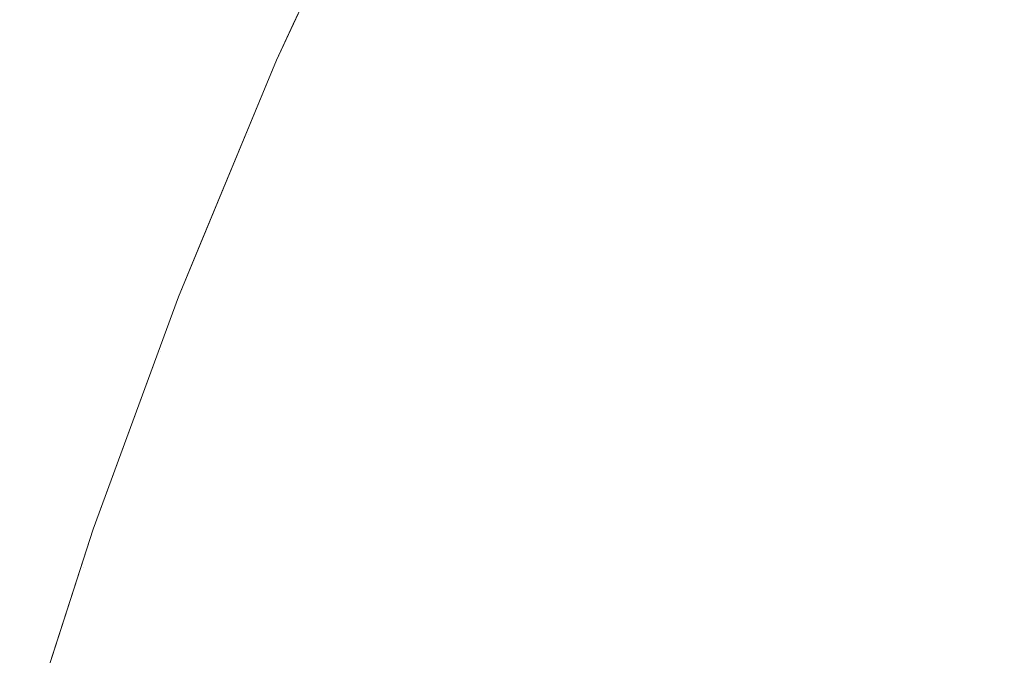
# Model space of a CAD drawing. Header units: centimetres. Extents: x -62 to 63, y 4 to 6.
# Tile 79 of 256: x -62.08467 to -62.07655, y 5.91364 to 5.91888. Entities that reach past the tile are written whole.
import ezdxf

# ---------------------------------------------------------------- set-up
doc = ezdxf.new("R2010")
doc.units = ezdxf.units.CM
doc.header["$LTSCALE"] = 2.54
doc.layers.add('Lucido design-1', color=7, linetype='Continuous')

# ---------------------------------------------------------------- blocks, each defined once
blk = doc.blocks.new('Gruppo-4-1')
at = {"color": 7, "linetype": 'Continuous', "lineweight": 9}
for points, invisible_edges in [([(-62.0819721, 5.9197616, -2276.9237324), (-62.0823897, 5.9188484, -2276.9237324), (-62.0825503, 5.9185512, -2276.92217), (-62.0819904, 5.9197594, -2276.92217)], 11), ([(-62.0824127, 5.9188483, -2276.32217), (-62.0819904, 5.9197594, -2276.32217), (-62.0819904, 5.9197594, -2276.92217), (-62.0825503, 5.9185512, -2276.92217)], 10), ([(-62.0819904, 5.9197594, -2276.32217), (-62.0824127, 5.9188483, -2276.32217), (-62.0823897, 5.9188484, -2276.3206076), (-62.0819721, 5.9197616, -2276.3206076)], 14), ([(-62.0819721, 5.9197616, -2276.3206076), (-62.0823897, 5.9188484, -2276.3206076), (-62.0823051, 5.9188416, -2276.3190457), (-62.0818877, 5.9197544, -2276.3190457)], 15), ([(-62.0818877, 5.9197544, -2276.9252942), (-62.0823051, 5.9188416, -2276.9252942), (-62.0823897, 5.9188484, -2276.9237324), (-62.0819721, 5.9197616, -2276.9237324)], 15), ([(-62.0818877, 5.9197544, -2276.3190457), (-62.0823051, 5.9188416, -2276.3190457), (-62.0821643, 5.9188302, -2276.317485), (-62.0817471, 5.9197425, -2276.317485)], 15), ([(-62.0817471, 5.9197425, -2276.9268549), (-62.0821643, 5.9188302, -2276.9268549), (-62.0823051, 5.9188416, -2276.9252942), (-62.0818877, 5.9197544, -2276.9252942)], 15), ([(-62.0817471, 5.9197425, -2276.317485), (-62.0821643, 5.9188302, -2276.317485), (-62.0819672, 5.9188143, -2276.3159261), (-62.0815504, 5.9197258, -2276.3159261)], 15), ([(-62.0815504, 5.9197258, -2276.9284139), (-62.0819672, 5.9188143, -2276.9284139), (-62.0821643, 5.9188302, -2276.9268549), (-62.0817471, 5.9197425, -2276.9268549)], 15), ([(-62.0815504, 5.9197258, -2276.3159261), (-62.0819672, 5.9188143, -2276.3159261), (-62.0817141, 5.9187939, -2276.3143694), (-62.0812977, 5.9197044, -2276.3143694)], 15), ([(-62.0812977, 5.9197044, -2276.9299706), (-62.0817141, 5.9187939, -2276.9299706), (-62.0819672, 5.9188143, -2276.9284139), (-62.0815504, 5.9197258, -2276.9284139)], 15), ([(-62.0812977, 5.9197044, -2276.3143694), (-62.0817141, 5.9187939, -2276.3143694), (-62.0814051, 5.9187689, -2276.3128155), (-62.0809893, 5.9196782, -2276.3128155)], 15), ([(-62.0809893, 5.9196782, -2276.9315244), (-62.0814051, 5.9187689, -2276.9315244), (-62.0817141, 5.9187939, -2276.9299706), (-62.0812977, 5.9197044, -2276.9299706)], 15), ([(-62.0809893, 5.9196782, -2276.3128155), (-62.0814051, 5.9187689, -2276.3128155), (-62.0810405, 5.9187395, -2276.3112651), (-62.0806253, 5.9196474, -2276.3112651)], 15), ([(-62.0806253, 5.9196474, -2276.9330749), (-62.0810405, 5.9187395, -2276.9330749), (-62.0814051, 5.9187689, -2276.9315244), (-62.0809893, 5.9196782, -2276.9315244)], 15), ([(-62.0806253, 5.9196474, -2276.3112651), (-62.0810405, 5.9187395, -2276.3112651), (-62.0806205, 5.9187056, -2276.3097186), (-62.0802061, 5.9196118, -2276.3097186)], 15), ([(-62.0802061, 5.9196118, -2276.9346213), (-62.0806205, 5.9187056, -2276.9346213), (-62.0810405, 5.9187395, -2276.9330749), (-62.0806253, 5.9196474, -2276.9330749)], 15), ([(-62.0802061, 5.9196118, -2276.3097186), (-62.0806205, 5.9187056, -2276.3097186), (-62.0801454, 5.9186673, -2276.3081767), (-62.0797318, 5.9195716, -2276.3081767)], 15), ([(-62.0797318, 5.9195716, -2276.9361633), (-62.0801454, 5.9186673, -2276.9361633), (-62.0806205, 5.9187056, -2276.9346213), (-62.0802061, 5.9196118, -2276.9346213)], 15), ([(-62.0797318, 5.9195716, -2276.3081767), (-62.0801454, 5.9186673, -2276.3081767), (-62.0796156, 5.9186245, -2276.3066398), (-62.079203, 5.9195268, -2276.3066398)], 15), ([(-62.079203, 5.9195268, -2276.9377002), (-62.0796156, 5.9186245, -2276.9377002), (-62.0801454, 5.9186673, -2276.9361633), (-62.0797318, 5.9195716, -2276.9361633)], 15), ([(-62.079203, 5.9195268, -2276.3066398), (-62.0796156, 5.9186245, -2276.3066398), (-62.0790314, 5.9185774, -2276.3051085), (-62.0786199, 5.9194773, -2276.3051085)], 15), ([(-62.0786199, 5.9194773, -2276.9392315), (-62.0790314, 5.9185774, -2276.9392315), (-62.0796156, 5.9186245, -2276.9377002), (-62.079203, 5.9195268, -2276.9377002)], 15), ([(-62.0786199, 5.9194773, -2276.3051085), (-62.0790314, 5.9185774, -2276.3051085), (-62.0783933, 5.9185259, -2276.3035833), (-62.0779829, 5.9194233, -2276.3035833)], 15), ([(-62.0779829, 5.9194233, -2276.9407566), (-62.0783933, 5.9185259, -2276.9407566), (-62.0790314, 5.9185774, -2276.9392315), (-62.0786199, 5.9194773, -2276.9392315)], 15), ([(-62.0779829, 5.9194233, -2276.3035833), (-62.0783933, 5.9185259, -2276.3035833), (-62.0777017, 5.9184701, -2276.3020649), (-62.0772926, 5.9193647, -2276.3020649)], 15), ([(-62.0772926, 5.9193647, -2276.9422751), (-62.0777017, 5.9184701, -2276.9422751), (-62.0783933, 5.9185259, -2276.9407566), (-62.0779829, 5.9194233, -2276.9407566)], 15), ([(-62.0772926, 5.9193647, -2276.3020649), (-62.0777017, 5.9184701, -2276.3020649), (-62.0769572, 5.91841, -2276.3005536), (-62.0765494, 5.9193017, -2276.3005536)], 15), ([(-62.0765494, 5.9193017, -2276.9437864), (-62.0769572, 5.91841, -2276.9437864), (-62.0777017, 5.9184701, -2276.9422751), (-62.0772926, 5.9193647, -2276.9422751)], 15), ([(-62.0765494, 5.9193017, -2276.3005536), (-62.0769572, 5.91841, -2276.3005536), (-62.0761602, 5.9183457, -2276.29905), (-62.0757538, 5.9192342, -2276.29905)], 15), ([(-62.0757538, 5.9192342, -2276.94529), (-62.0761602, 5.9183457, -2276.94529), (-62.0769572, 5.91841, -2276.9437864), (-62.0765494, 5.9193017, -2276.9437864)], 15), ([(-62.0826997, 5.9179341, -2276.3190457), (-62.0823051, 5.9188416, -2276.3190457), (-62.0823897, 5.9188484, -2276.3206076), (-62.0827844, 5.9179406, -2276.3206076)], 15), ([(-62.0827844, 5.9179406, -2276.3206076), (-62.0823897, 5.9188484, -2276.3206076), (-62.0824127, 5.9188483, -2276.32217), (-62.0825503, 5.9185512, -2276.32217)], 11), ([(-62.0825503, 5.9185512, -2276.92217), (-62.0823897, 5.9188484, -2276.9237324), (-62.0827844, 5.9179406, -2276.9237324)], 11), ([(-62.0827844, 5.9179406, -2276.9237324), (-62.0823897, 5.9188484, -2276.9237324), (-62.0823051, 5.9188416, -2276.9252942), (-62.0826997, 5.9179341, -2276.9252942)], 15), ([(-62.0825586, 5.9179233, -2276.317485), (-62.0821643, 5.9188302, -2276.317485), (-62.0823051, 5.9188416, -2276.3190457), (-62.0826997, 5.9179341, -2276.3190457)], 15), ([(-62.0826997, 5.9179341, -2276.9252942), (-62.0823051, 5.9188416, -2276.9252942), (-62.0821643, 5.9188302, -2276.9268549), (-62.0825586, 5.9179233, -2276.9268549)], 15), ([(-62.0823612, 5.9179082, -2276.3159261), (-62.0819672, 5.9188143, -2276.3159261), (-62.0821643, 5.9188302, -2276.317485), (-62.0825586, 5.9179233, -2276.317485)], 15), ([(-62.0825586, 5.9179233, -2276.9268549), (-62.0821643, 5.9188302, -2276.9268549), (-62.0819672, 5.9188143, -2276.9284139), (-62.0823612, 5.9179082, -2276.9284139)], 15), ([(-62.0825503, 5.9185512, -2276.92217), (-62.0825503, 5.9185512, -2276.32217), (-62.0824127, 5.9188483, -2276.32217)], 9), ([(-62.0821076, 5.9178887, -2276.3143694), (-62.0817141, 5.9187939, -2276.3143694), (-62.0819672, 5.9188143, -2276.3159261), (-62.0823612, 5.9179082, -2276.3159261)], 15), ([(-62.0823612, 5.9179082, -2276.9284139), (-62.0819672, 5.9188143, -2276.9284139), (-62.0817141, 5.9187939, -2276.9299706), (-62.0821076, 5.9178887, -2276.9299706)], 15), ([(-62.0817981, 5.917865, -2276.3128155), (-62.0814051, 5.9187689, -2276.3128155), (-62.0817141, 5.9187939, -2276.3143694), (-62.0821076, 5.9178887, -2276.3143694)], 15), ([(-62.0821076, 5.9178887, -2276.9299706), (-62.0817141, 5.9187939, -2276.9299706), (-62.0814051, 5.9187689, -2276.9315244), (-62.0817981, 5.917865, -2276.9315244)], 15), ([(-62.0814329, 5.917837, -2276.3112651), (-62.0810405, 5.9187395, -2276.3112651), (-62.0814051, 5.9187689, -2276.3128155), (-62.0817981, 5.917865, -2276.3128155)], 15), ([(-62.0817981, 5.917865, -2276.9315244), (-62.0814051, 5.9187689, -2276.9315244), (-62.0810405, 5.9187395, -2276.9330749), (-62.0814329, 5.917837, -2276.9330749)], 15), ([(-62.0810121, 5.9178048, -2276.3097186), (-62.0806205, 5.9187056, -2276.3097186), (-62.0810405, 5.9187395, -2276.3112651), (-62.0814329, 5.917837, -2276.3112651)], 15), ([(-62.0814329, 5.917837, -2276.9330749), (-62.0810405, 5.9187395, -2276.9330749), (-62.0806205, 5.9187056, -2276.9346213), (-62.0810121, 5.9178048, -2276.9346213)], 15), ([(-62.0805362, 5.9177683, -2276.3081767), (-62.0801454, 5.9186673, -2276.3081767), (-62.0806205, 5.9187056, -2276.3097186), (-62.0810121, 5.9178048, -2276.3097186)], 15), ([(-62.0810121, 5.9178048, -2276.9346213), (-62.0806205, 5.9187056, -2276.9346213), (-62.0801454, 5.9186673, -2276.9361633), (-62.0805362, 5.9177683, -2276.9361633)], 15), ([(-62.0800055, 5.9177276, -2276.3066398), (-62.0796156, 5.9186245, -2276.3066398), (-62.0801454, 5.9186673, -2276.3081767), (-62.0805362, 5.9177683, -2276.3081767)], 15), ([(-62.0805362, 5.9177683, -2276.9361633), (-62.0801454, 5.9186673, -2276.9361633), (-62.0796156, 5.9186245, -2276.9377002), (-62.0800055, 5.9177276, -2276.9377002)], 15), ([(-62.0825503, 5.9185512, -2276.92217), (-62.0833609, 5.9165954, -2276.92217), (-62.0833609, 5.9165954, -2276.32217), (-62.0831777, 5.9170374, -2276.32217)], 10), ([(-62.0827844, 5.9179406, -2276.9237324), (-62.0831565, 5.9170382, -2276.9237324), (-62.0833609, 5.9165954, -2276.92217), (-62.0825503, 5.9185512, -2276.92217)], 11), ([(-62.0825503, 5.9185512, -2276.32217), (-62.0831777, 5.9170374, -2276.32217), (-62.0831565, 5.9170382, -2276.3206076), (-62.0827844, 5.9179406, -2276.3206076)], 14), ([(-62.0831777, 5.9170374, -2276.32217), (-62.0825503, 5.9185512, -2276.32217), (-62.0825503, 5.9185512, -2276.92217)], 10), ([(-62.0794203, 5.9176828, -2276.3051085), (-62.0790314, 5.9185774, -2276.3051085), (-62.0796156, 5.9186245, -2276.3066398), (-62.0800055, 5.9177276, -2276.3066398)], 15), ([(-62.0800055, 5.9177276, -2276.9377002), (-62.0796156, 5.9186245, -2276.9377002), (-62.0790314, 5.9185774, -2276.9392315), (-62.0794203, 5.9176828, -2276.9392315)], 15), ([(-62.0787812, 5.9176338, -2276.3035833), (-62.0783933, 5.9185259, -2276.3035833), (-62.0790314, 5.9185774, -2276.3051085), (-62.0794203, 5.9176828, -2276.3051085)], 15), ([(-62.0794203, 5.9176828, -2276.9392315), (-62.0790314, 5.9185774, -2276.9392315), (-62.0783933, 5.9185259, -2276.9407566), (-62.0787812, 5.9176338, -2276.9407566)], 15), ([(-62.0780884, 5.9175807, -2276.3020649), (-62.0777017, 5.9184701, -2276.3020649), (-62.0783933, 5.9185259, -2276.3035833), (-62.0787812, 5.9176338, -2276.3035833)], 15), ([(-62.0787812, 5.9176338, -2276.9407566), (-62.0783933, 5.9185259, -2276.9407566), (-62.0777017, 5.9184701, -2276.9422751), (-62.0780884, 5.9175807, -2276.9422751)], 15), ([(-62.0773426, 5.9175235, -2276.3005536), (-62.0769572, 5.91841, -2276.3005536), (-62.0777017, 5.9184701, -2276.3020649), (-62.0780884, 5.9175807, -2276.3020649)], 15), ([(-62.0780884, 5.9175807, -2276.9422751), (-62.0777017, 5.9184701, -2276.9422751), (-62.0769572, 5.91841, -2276.9437864), (-62.0773426, 5.9175235, -2276.9437864)], 15), ([(-62.0765442, 5.9174624, -2276.29905), (-62.0761602, 5.9183457, -2276.29905), (-62.0769572, 5.91841, -2276.3005536), (-62.0773426, 5.9175235, -2276.3005536)], 15), ([(-62.0773426, 5.9175235, -2276.9437864), (-62.0769572, 5.91841, -2276.9437864), (-62.0761602, 5.9183457, -2276.94529), (-62.0765442, 5.9174624, -2276.94529)], 15), ([(-62.0827844, 5.9179406, -2276.3206076), (-62.0831565, 5.9170382, -2276.3206076), (-62.0830717, 5.9170321, -2276.3190457), (-62.0826997, 5.9179341, -2276.3190457)], 15), ([(-62.0826997, 5.9179341, -2276.9252942), (-62.0830717, 5.9170321, -2276.9252942), (-62.0831565, 5.9170382, -2276.9237324), (-62.0827844, 5.9179406, -2276.9237324)], 15), ([(-62.0826997, 5.9179341, -2276.3190457), (-62.0830717, 5.9170321, -2276.3190457), (-62.0829303, 5.9170218, -2276.317485), (-62.0825586, 5.9179233, -2276.317485)], 15), ([(-62.0825586, 5.9179233, -2276.9268549), (-62.0829303, 5.9170218, -2276.9268549), (-62.0830717, 5.9170321, -2276.9252942), (-62.0826997, 5.9179341, -2276.9252942)], 15), ([(-62.0825586, 5.9179233, -2276.317485), (-62.0829303, 5.9170218, -2276.317485), (-62.0827326, 5.9170075, -2276.3159261), (-62.0823612, 5.9179082, -2276.3159261)], 15), ([(-62.0823612, 5.9179082, -2276.9284139), (-62.0827326, 5.9170075, -2276.9284139), (-62.0829303, 5.9170218, -2276.9268549), (-62.0825586, 5.9179233, -2276.9268549)], 15), ([(-62.0823612, 5.9179082, -2276.3159261), (-62.0827326, 5.9170075, -2276.3159261), (-62.0824787, 5.916989, -2276.3143694), (-62.0821076, 5.9178887, -2276.3143694)], 15), ([(-62.0821076, 5.9178887, -2276.9299706), (-62.0824787, 5.916989, -2276.9299706), (-62.0827326, 5.9170075, -2276.9284139), (-62.0823612, 5.9179082, -2276.9284139)], 15), ([(-62.0821076, 5.9178887, -2276.3143694), (-62.0824787, 5.916989, -2276.3143694), (-62.0821687, 5.9169665, -2276.3128155), (-62.0817981, 5.917865, -2276.3128155)], 15), ([(-62.0817981, 5.917865, -2276.9315244), (-62.0821687, 5.9169665, -2276.9315244), (-62.0824787, 5.916989, -2276.9299706), (-62.0821076, 5.9178887, -2276.9299706)], 15), ([(-62.0817981, 5.917865, -2276.3128155), (-62.0821687, 5.9169665, -2276.3128155), (-62.0818028, 5.9169399, -2276.3112651), (-62.0814329, 5.917837, -2276.3112651)], 15), ([(-62.0814329, 5.917837, -2276.9330749), (-62.0818028, 5.9169399, -2276.9330749), (-62.0821687, 5.9169665, -2276.9315244), (-62.0817981, 5.917865, -2276.9315244)], 15), ([(-62.0814329, 5.917837, -2276.3112651), (-62.0818028, 5.9169399, -2276.3112651), (-62.0813814, 5.9169093, -2276.3097186), (-62.0810121, 5.9178048, -2276.3097186)], 15), ([(-62.0810121, 5.9178048, -2276.9346213), (-62.0813814, 5.9169093, -2276.9346213), (-62.0818028, 5.9169399, -2276.9330749), (-62.0814329, 5.917837, -2276.9330749)], 15), ([(-62.0810121, 5.9178048, -2276.3097186), (-62.0813814, 5.9169093, -2276.3097186), (-62.0809048, 5.9168747, -2276.3081767), (-62.0805362, 5.9177683, -2276.3081767)], 15), ([(-62.0805362, 5.9177683, -2276.9361633), (-62.0809048, 5.9168747, -2276.9361633), (-62.0813814, 5.9169093, -2276.9346213), (-62.0810121, 5.9178048, -2276.9346213)], 15), ([(-62.0805362, 5.9177683, -2276.3081767), (-62.0809048, 5.9168747, -2276.3081767), (-62.0803732, 5.9168361, -2276.3066398), (-62.0800055, 5.9177276, -2276.3066398)], 15), ([(-62.0800055, 5.9177276, -2276.9377002), (-62.0803732, 5.9168361, -2276.9377002), (-62.0809048, 5.9168747, -2276.9361633), (-62.0805362, 5.9177683, -2276.9361633)], 15), ([(-62.0800055, 5.9177276, -2276.3066398), (-62.0803732, 5.9168361, -2276.3066398), (-62.0797871, 5.9167936, -2276.3051085), (-62.0794203, 5.9176828, -2276.3051085)], 15), ([(-62.0794203, 5.9176828, -2276.9392315), (-62.0797871, 5.9167936, -2276.9392315), (-62.0803732, 5.9168361, -2276.9377002), (-62.0800055, 5.9177276, -2276.9377002)], 15), ([(-62.0794203, 5.9176828, -2276.3051085), (-62.0797871, 5.9167936, -2276.3051085), (-62.0791469, 5.9167471, -2276.3035833), (-62.0787812, 5.9176338, -2276.3035833)], 15), ([(-62.0787812, 5.9176338, -2276.9407566), (-62.0791469, 5.9167471, -2276.9407566), (-62.0797871, 5.9167936, -2276.9392315), (-62.0794203, 5.9176828, -2276.9392315)], 15), ([(-62.0787812, 5.9176338, -2276.3035833), (-62.0791469, 5.9167471, -2276.3035833), (-62.078453, 5.9166967, -2276.3020649), (-62.0780884, 5.9175807, -2276.3020649)], 15), ([(-62.0780884, 5.9175807, -2276.9422751), (-62.078453, 5.9166967, -2276.9422751), (-62.0791469, 5.9167471, -2276.9407566), (-62.0787812, 5.9176338, -2276.9407566)], 15), ([(-62.0780884, 5.9175807, -2276.3020649), (-62.078453, 5.9166967, -2276.3020649), (-62.077706, 5.9166424, -2276.3005536), (-62.0773426, 5.9175235, -2276.3005536)], 15), ([(-62.0773426, 5.9175235, -2276.9437864), (-62.077706, 5.9166424, -2276.9437864), (-62.078453, 5.9166967, -2276.9422751), (-62.0780884, 5.9175807, -2276.9422751)], 15), ([(-62.0773426, 5.9175235, -2276.3005536), (-62.077706, 5.9166424, -2276.3005536), (-62.0769063, 5.9165844, -2276.29905), (-62.0765442, 5.9174624, -2276.29905)], 15), ([(-62.0765442, 5.9174624, -2276.94529), (-62.0769063, 5.9165844, -2276.94529), (-62.077706, 5.9166424, -2276.9437864), (-62.0773426, 5.9175235, -2276.9437864)], 15), ([(-62.0765442, 5.9174624, -2276.29905), (-62.0769063, 5.9165844, -2276.29905), (-62.0760546, 5.9165225, -2276.2975546), (-62.0756938, 5.9173972, -2276.2975546)], 15), ([(-62.0756938, 5.9173972, -2276.9467854), (-62.0760546, 5.9165225, -2276.9467854), (-62.0769063, 5.9165844, -2276.94529), (-62.0765442, 5.9174624, -2276.94529)], 15), ([(-62.0834216, 5.9161356, -2276.3190457), (-62.0830717, 5.9170321, -2276.3190457), (-62.0831565, 5.9170382, -2276.3206076), (-62.0835066, 5.9161414, -2276.3206076)], 15), ([(-62.0835066, 5.9161414, -2276.3206076), (-62.0831565, 5.9170382, -2276.3206076), (-62.0831777, 5.9170374, -2276.32217), (-62.0833609, 5.9165954, -2276.32217)], 11), ([(-62.0833609, 5.9165954, -2276.92217), (-62.0831565, 5.9170382, -2276.9237324), (-62.0835066, 5.9161414, -2276.9237324)], 11), ([(-62.0835066, 5.9161414, -2276.9237324), (-62.0831565, 5.9170382, -2276.9237324), (-62.0830717, 5.9170321, -2276.9252942), (-62.0834216, 5.9161356, -2276.9252942)], 15), ([(-62.0832801, 5.9161259, -2276.317485), (-62.0829303, 5.9170218, -2276.317485), (-62.0830717, 5.9170321, -2276.3190457), (-62.0834216, 5.9161356, -2276.3190457)], 15), ([(-62.0834216, 5.9161356, -2276.9252942), (-62.0830717, 5.9170321, -2276.9252942), (-62.0829303, 5.9170218, -2276.9268549), (-62.0832801, 5.9161259, -2276.9268549)], 15), ([(-62.0830821, 5.9161123, -2276.3159261), (-62.0827326, 5.9170075, -2276.3159261), (-62.0829303, 5.9170218, -2276.317485), (-62.0832801, 5.9161259, -2276.317485)], 15), ([(-62.0832801, 5.9161259, -2276.9268549), (-62.0829303, 5.9170218, -2276.9268549), (-62.0827326, 5.9170075, -2276.9284139), (-62.0830821, 5.9161123, -2276.9284139)], 15), ([(-62.0828277, 5.9160948, -2276.3143694), (-62.0824787, 5.916989, -2276.3143694), (-62.0827326, 5.9170075, -2276.3159261), (-62.0830821, 5.9161123, -2276.3159261)], 15), ([(-62.0830821, 5.9161123, -2276.9284139), (-62.0827326, 5.9170075, -2276.9284139), (-62.0824787, 5.916989, -2276.9299706), (-62.0828277, 5.9160948, -2276.9299706)], 15), ([(-62.0825172, 5.9160735, -2276.3128155), (-62.0821687, 5.9169665, -2276.3128155), (-62.0824787, 5.916989, -2276.3143694), (-62.0828277, 5.9160948, -2276.3143694)], 15), ([(-62.0828277, 5.9160948, -2276.9299706), (-62.0824787, 5.916989, -2276.9299706), (-62.0821687, 5.9169665, -2276.9315244), (-62.0825172, 5.9160735, -2276.9315244)], 15), ([(-62.0821508, 5.9160484, -2276.3112651), (-62.0818028, 5.9169399, -2276.3112651), (-62.0821687, 5.9169665, -2276.3128155), (-62.0825172, 5.9160735, -2276.3128155)], 15), ([(-62.0825172, 5.9160735, -2276.9315244), (-62.0821687, 5.9169665, -2276.9315244), (-62.0818028, 5.9169399, -2276.9330749), (-62.0821508, 5.9160484, -2276.9330749)], 15), ([(-62.0817288, 5.9160194, -2276.3097186), (-62.0813814, 5.9169093, -2276.3097186), (-62.0818028, 5.9169399, -2276.3112651), (-62.0821508, 5.9160484, -2276.3112651)], 15), ([(-62.0821508, 5.9160484, -2276.9330749), (-62.0818028, 5.9169399, -2276.9330749), (-62.0813814, 5.9169093, -2276.9346213), (-62.0817288, 5.9160194, -2276.9346213)], 15), ([(-62.0812514, 5.9159866, -2276.3081767), (-62.0809048, 5.9168747, -2276.3081767), (-62.0813814, 5.9169093, -2276.3097186), (-62.0817288, 5.9160194, -2276.3097186)], 15), ([(-62.0817288, 5.9160194, -2276.9346213), (-62.0813814, 5.9169093, -2276.9346213), (-62.0809048, 5.9168747, -2276.9361633), (-62.0812514, 5.9159866, -2276.9361633)], 15), ([(-62.0807191, 5.9159501, -2276.3066398), (-62.0803732, 5.9168361, -2276.3066398), (-62.0809048, 5.9168747, -2276.3081767), (-62.0812514, 5.9159866, -2276.3081767)], 15), ([(-62.0812514, 5.9159866, -2276.9361633), (-62.0809048, 5.9168747, -2276.9361633), (-62.0803732, 5.9168361, -2276.9377002), (-62.0807191, 5.9159501, -2276.9377002)], 15), ([(-62.0801321, 5.9159098, -2276.3051085), (-62.0797871, 5.9167936, -2276.3051085), (-62.0803732, 5.9168361, -2276.3066398), (-62.0807191, 5.9159501, -2276.3066398)], 15), ([(-62.0807191, 5.9159501, -2276.9377002), (-62.0803732, 5.9168361, -2276.9377002), (-62.0797871, 5.9167936, -2276.9392315), (-62.0801321, 5.9159098, -2276.9392315)], 15), ([(-62.0794909, 5.9158658, -2276.3035833), (-62.0791469, 5.9167471, -2276.3035833), (-62.0797871, 5.9167936, -2276.3051085), (-62.0801321, 5.9159098, -2276.3051085)], 15), ([(-62.0801321, 5.9159098, -2276.9392315), (-62.0797871, 5.9167936, -2276.9392315), (-62.0791469, 5.9167471, -2276.9407566), (-62.0794909, 5.9158658, -2276.9407566)], 15), ([(-62.078796, 5.9158181, -2276.3020649), (-62.078453, 5.9166967, -2276.3020649), (-62.0791469, 5.9167471, -2276.3035833), (-62.0794909, 5.9158658, -2276.3035833)], 15), ([(-62.0794909, 5.9158658, -2276.9407566), (-62.0791469, 5.9167471, -2276.9407566), (-62.078453, 5.9166967, -2276.9422751), (-62.078796, 5.9158181, -2276.9422751)], 15), ([(-62.0780478, 5.9157667, -2276.3005536), (-62.077706, 5.9166424, -2276.3005536), (-62.078453, 5.9166967, -2276.3020649), (-62.078796, 5.9158181, -2276.3020649)], 15), ([(-62.078796, 5.9158181, -2276.9422751), (-62.078453, 5.9166967, -2276.9422751), (-62.077706, 5.9166424, -2276.9437864), (-62.0780478, 5.9157667, -2276.9437864)], 15), ([(-62.0772469, 5.9157117, -2276.29905), (-62.0769063, 5.9165844, -2276.29905), (-62.077706, 5.9166424, -2276.3005536), (-62.0780478, 5.9157667, -2276.3005536)], 15), ([(-62.0780478, 5.9157667, -2276.9437864), (-62.077706, 5.9166424, -2276.9437864), (-62.0769063, 5.9165844, -2276.94529), (-62.0772469, 5.9157117, -2276.94529)], 15), ([(-62.0838551, 5.915249, -2276.32217), (-62.0833609, 5.9165954, -2276.32217), (-62.0833609, 5.9165954, -2276.92217), (-62.0840649, 5.9146774, -2276.92217)], 10), ([(-62.0835066, 5.9161414, -2276.9237324), (-62.083835, 5.9152502, -2276.9237324), (-62.0840649, 5.9146774, -2276.92217), (-62.0833609, 5.9165954, -2276.92217)], 11), ([(-62.0833609, 5.9165954, -2276.32217), (-62.0838551, 5.915249, -2276.32217), (-62.083835, 5.9152502, -2276.3206076), (-62.0835066, 5.9161414, -2276.3206076)], 14), ([(-62.0763939, 5.9156532, -2276.2975546), (-62.0760546, 5.9165225, -2276.2975546), (-62.0769063, 5.9165844, -2276.29905), (-62.0772469, 5.9157117, -2276.29905)], 15), ([(-62.0772469, 5.9157117, -2276.94529), (-62.0769063, 5.9165844, -2276.94529), (-62.0760546, 5.9165225, -2276.9467854), (-62.0763939, 5.9156532, -2276.9467854)], 15), ([(-62.0835066, 5.9161414, -2276.3206076), (-62.083835, 5.9152502, -2276.3206076), (-62.0837499, 5.9152447, -2276.3190457), (-62.0834216, 5.9161356, -2276.3190457)], 15), ([(-62.0834216, 5.9161356, -2276.9252942), (-62.0837499, 5.9152447, -2276.9252942), (-62.083835, 5.9152502, -2276.9237324), (-62.0835066, 5.9161414, -2276.9237324)], 15), ([(-62.0834216, 5.9161356, -2276.3190457), (-62.0837499, 5.9152447, -2276.3190457), (-62.0836082, 5.9152355, -2276.317485), (-62.0832801, 5.9161259, -2276.317485)], 15), ([(-62.0832801, 5.9161259, -2276.9268549), (-62.0836082, 5.9152355, -2276.9268549), (-62.0837499, 5.9152447, -2276.9252942), (-62.0834216, 5.9161356, -2276.9252942)], 15), ([(-62.0832801, 5.9161259, -2276.317485), (-62.0836082, 5.9152355, -2276.317485), (-62.0834099, 5.9152227, -2276.3159261), (-62.0830821, 5.9161123, -2276.3159261)], 15), ([(-62.0830821, 5.9161123, -2276.9284139), (-62.0834099, 5.9152227, -2276.9284139), (-62.0836082, 5.9152355, -2276.9268549), (-62.0832801, 5.9161259, -2276.9268549)], 15), ([(-62.0830821, 5.9161123, -2276.3159261), (-62.0834099, 5.9152227, -2276.3159261), (-62.0831552, 5.9152062, -2276.3143694), (-62.0828277, 5.9160948, -2276.3143694)], 15), ([(-62.0828277, 5.9160948, -2276.9299706), (-62.0831552, 5.9152062, -2276.9299706), (-62.0834099, 5.9152227, -2276.9284139), (-62.0830821, 5.9161123, -2276.9284139)], 15), ([(-62.0828277, 5.9160948, -2276.3143694), (-62.0831552, 5.9152062, -2276.3143694), (-62.0828443, 5.9151861, -2276.3128155), (-62.0825172, 5.9160735, -2276.3128155)], 15), ([(-62.0825172, 5.9160735, -2276.9315244), (-62.0828443, 5.9151861, -2276.9315244), (-62.0831552, 5.9152062, -2276.9299706), (-62.0828277, 5.9160948, -2276.9299706)], 15), ([(-62.0825172, 5.9160735, -2276.3128155), (-62.0828443, 5.9151861, -2276.3128155), (-62.0824773, 5.9151623, -2276.3112651), (-62.0821508, 5.9160484, -2276.3112651)], 15), ([(-62.0821508, 5.9160484, -2276.9330749), (-62.0824773, 5.9151623, -2276.9330749), (-62.0828443, 5.9151861, -2276.9315244), (-62.0825172, 5.9160735, -2276.9315244)], 15), ([(-62.0821508, 5.9160484, -2276.3112651), (-62.0824773, 5.9151623, -2276.3112651), (-62.0820547, 5.915135, -2276.3097186), (-62.0817288, 5.9160194, -2276.3097186)], 15), ([(-62.0817288, 5.9160194, -2276.9346213), (-62.0820547, 5.915135, -2276.9346213), (-62.0824773, 5.9151623, -2276.9330749), (-62.0821508, 5.9160484, -2276.9330749)], 15), ([(-62.0817288, 5.9160194, -2276.3097186), (-62.0820547, 5.915135, -2276.3097186), (-62.0815767, 5.915104, -2276.3081767), (-62.0812514, 5.9159866, -2276.3081767)], 15), ([(-62.0812514, 5.9159866, -2276.9361633), (-62.0815767, 5.915104, -2276.9361633), (-62.0820547, 5.915135, -2276.9346213), (-62.0817288, 5.9160194, -2276.9346213)], 15), ([(-62.0812514, 5.9159866, -2276.3081767), (-62.0815767, 5.915104, -2276.3081767), (-62.0810435, 5.9150695, -2276.3066398), (-62.0807191, 5.9159501, -2276.3066398)], 15), ([(-62.0807191, 5.9159501, -2276.9377002), (-62.0810435, 5.9150695, -2276.9377002), (-62.0815767, 5.915104, -2276.9361633), (-62.0812514, 5.9159866, -2276.9361633)], 15), ([(-62.0807191, 5.9159501, -2276.3066398), (-62.0810435, 5.9150695, -2276.3066398), (-62.0804557, 5.9150315, -2276.3051085), (-62.0801321, 5.9159098, -2276.3051085)], 15), ([(-62.0801321, 5.9159098, -2276.9392315), (-62.0804557, 5.9150315, -2276.9392315), (-62.0810435, 5.9150695, -2276.9377002), (-62.0807191, 5.9159501, -2276.9377002)], 15), ([(-62.0801321, 5.9159098, -2276.3051085), (-62.0804557, 5.9150315, -2276.3051085), (-62.0798136, 5.91499, -2276.3035833), (-62.0794909, 5.9158658, -2276.3035833)], 15), ([(-62.0794909, 5.9158658, -2276.9407566), (-62.0798136, 5.91499, -2276.9407566), (-62.0804557, 5.9150315, -2276.9392315), (-62.0801321, 5.9159098, -2276.9392315)], 15), ([(-62.0794909, 5.9158658, -2276.3035833), (-62.0798136, 5.91499, -2276.3035833), (-62.0791177, 5.9149449, -2276.3020649), (-62.078796, 5.9158181, -2276.3020649)], 15), ([(-62.078796, 5.9158181, -2276.9422751), (-62.0791177, 5.9149449, -2276.9422751), (-62.0798136, 5.91499, -2276.9407566), (-62.0794909, 5.9158658, -2276.9407566)], 15), ([(-62.078796, 5.9158181, -2276.3020649), (-62.0791177, 5.9149449, -2276.3020649), (-62.0783685, 5.9148964, -2276.3005536), (-62.0780478, 5.9157667, -2276.3005536)], 15), ([(-62.0780478, 5.9157667, -2276.9437864), (-62.0783685, 5.9148964, -2276.9437864), (-62.0791177, 5.9149449, -2276.9422751), (-62.078796, 5.9158181, -2276.9422751)], 15), ([(-62.0780478, 5.9157667, -2276.3005536), (-62.0783685, 5.9148964, -2276.3005536), (-62.0775665, 5.9148445, -2276.29905), (-62.0772469, 5.9157117, -2276.29905)], 15), ([(-62.0772469, 5.9157117, -2276.94529), (-62.0775665, 5.9148445, -2276.94529), (-62.0783685, 5.9148964, -2276.9437864), (-62.0780478, 5.9157667, -2276.9437864)], 15), ([(-62.0772469, 5.9157117, -2276.29905), (-62.0775665, 5.9148445, -2276.29905), (-62.0767123, 5.9147893, -2276.2975546), (-62.0763939, 5.9156532, -2276.2975546)], 15), ([(-62.0763939, 5.9156532, -2276.9467854), (-62.0767123, 5.9147893, -2276.9467854), (-62.0775665, 5.9148445, -2276.94529), (-62.0772469, 5.9157117, -2276.94529)], 15), ([(-62.0763939, 5.9156532, -2276.2975546), (-62.0767123, 5.9147893, -2276.2975546), (-62.0758064, 5.9147306, -2276.2960679), (-62.0754894, 5.9155911, -2276.2960679)], 15), ([(-62.0754894, 5.9155911, -2276.9482721), (-62.0758064, 5.9147306, -2276.9482721), (-62.0767123, 5.9147893, -2276.9467854), (-62.0763939, 5.9156532, -2276.9467854)], 15), ([(-62.084057, 5.9143594, -2276.3190457), (-62.0837499, 5.9152447, -2276.3190457), (-62.083835, 5.9152502, -2276.3206076), (-62.0841422, 5.9143646, -2276.3206076)], 15), ([(-62.0841422, 5.9143646, -2276.3206076), (-62.083835, 5.9152502, -2276.3206076), (-62.0838551, 5.915249, -2276.32217), (-62.0840649, 5.9146774, -2276.32217)], 11), ([(-62.0840649, 5.9146774, -2276.92217), (-62.083835, 5.9152502, -2276.9237324), (-62.0841422, 5.9143646, -2276.9237324)], 11), ([(-62.0841422, 5.9143646, -2276.9237324), (-62.083835, 5.9152502, -2276.9237324), (-62.0837499, 5.9152447, -2276.9252942), (-62.084057, 5.9143594, -2276.9252942)], 15), ([(-62.0840649, 5.9146774, -2276.92217), (-62.0840649, 5.9146774, -2276.32217), (-62.0838551, 5.915249, -2276.32217)], 9), ([(-62.083915, 5.9143508, -2276.317485), (-62.0836082, 5.9152355, -2276.317485), (-62.0837499, 5.9152447, -2276.3190457), (-62.084057, 5.9143594, -2276.3190457)], 15), ([(-62.084057, 5.9143594, -2276.9252942), (-62.0837499, 5.9152447, -2276.9252942), (-62.0836082, 5.9152355, -2276.9268549), (-62.083915, 5.9143508, -2276.9268549)], 15), ([(-62.0837165, 5.9143387, -2276.3159261), (-62.0834099, 5.9152227, -2276.3159261), (-62.0836082, 5.9152355, -2276.317485), (-62.083915, 5.9143508, -2276.317485)], 15), ([(-62.083915, 5.9143508, -2276.9268549), (-62.0836082, 5.9152355, -2276.9268549), (-62.0834099, 5.9152227, -2276.9284139), (-62.0837165, 5.9143387, -2276.9284139)], 15), ([(-62.0834615, 5.9143232, -2276.3143694), (-62.0831552, 5.9152062, -2276.3143694), (-62.0834099, 5.9152227, -2276.3159261), (-62.0837165, 5.9143387, -2276.3159261)], 15), ([(-62.0837165, 5.9143387, -2276.9284139), (-62.0834099, 5.9152227, -2276.9284139), (-62.0831552, 5.9152062, -2276.9299706), (-62.0834615, 5.9143232, -2276.9299706)], 15), ([(-62.0831501, 5.9143043, -2276.3128155), (-62.0828443, 5.9151861, -2276.3128155), (-62.0831552, 5.9152062, -2276.3143694), (-62.0834615, 5.9143232, -2276.3143694)], 15), ([(-62.0834615, 5.9143232, -2276.9299706), (-62.0831552, 5.9152062, -2276.9299706), (-62.0828443, 5.9151861, -2276.9315244), (-62.0831501, 5.9143043, -2276.9315244)], 15), ([(-62.0827827, 5.9142819, -2276.3112651), (-62.0824773, 5.9151623, -2276.3112651), (-62.0828443, 5.9151861, -2276.3128155), (-62.0831501, 5.9143043, -2276.3128155)], 15), ([(-62.0831501, 5.9143043, -2276.9315244), (-62.0828443, 5.9151861, -2276.9315244), (-62.0824773, 5.9151623, -2276.9330749), (-62.0827827, 5.9142819, -2276.9330749)], 15), ([(-62.0823595, 5.9142562, -2276.3097186), (-62.0820547, 5.915135, -2276.3097186), (-62.0824773, 5.9151623, -2276.3112651), (-62.0827827, 5.9142819, -2276.3112651)], 15), ([(-62.0827827, 5.9142819, -2276.9330749), (-62.0824773, 5.9151623, -2276.9330749), (-62.0820547, 5.915135, -2276.9346213), (-62.0823595, 5.9142562, -2276.9346213)], 15), ([(-62.0818809, 5.9142271, -2276.3081767), (-62.0815767, 5.915104, -2276.3081767), (-62.0820547, 5.915135, -2276.3097186), (-62.0823595, 5.9142562, -2276.3097186)], 15), ([(-62.0823595, 5.9142562, -2276.9346213), (-62.0820547, 5.915135, -2276.9346213), (-62.0815767, 5.915104, -2276.9361633), (-62.0818809, 5.9142271, -2276.9361633)], 15), ([(-62.081347, 5.9141946, -2276.3066398), (-62.0810435, 5.9150695, -2276.3066398), (-62.0815767, 5.915104, -2276.3081767), (-62.0818809, 5.9142271, -2276.3081767)], 15), ([(-62.0818809, 5.9142271, -2276.9361633), (-62.0815767, 5.915104, -2276.9361633), (-62.0810435, 5.9150695, -2276.9377002), (-62.081347, 5.9141946, -2276.9377002)], 15), ([(-62.0807584, 5.9141588, -2276.3051085), (-62.0804557, 5.9150315, -2276.3051085), (-62.0810435, 5.9150695, -2276.3066398), (-62.081347, 5.9141946, -2276.3066398)], 15), ([(-62.081347, 5.9141946, -2276.9377002), (-62.0810435, 5.9150695, -2276.9377002), (-62.0804557, 5.9150315, -2276.9392315), (-62.0807584, 5.9141588, -2276.9392315)], 15), ([(-62.0801155, 5.9141197, -2276.3035833), (-62.0798136, 5.91499, -2276.3035833), (-62.0804557, 5.9150315, -2276.3051085), (-62.0807584, 5.9141588, -2276.3051085)], 15), ([(-62.0807584, 5.9141588, -2276.9392315), (-62.0804557, 5.9150315, -2276.9392315), (-62.0798136, 5.91499, -2276.9407566), (-62.0801155, 5.9141197, -2276.9407566)], 15), ([(-62.0794187, 5.9140773, -2276.3020649), (-62.0791177, 5.9149449, -2276.3020649), (-62.0798136, 5.91499, -2276.3035833), (-62.0801155, 5.9141197, -2276.3035833)], 15), ([(-62.0801155, 5.9141197, -2276.9407566), (-62.0798136, 5.91499, -2276.9407566), (-62.0791177, 5.9149449, -2276.9422751), (-62.0794187, 5.9140773, -2276.9422751)], 15), ([(-62.0786684, 5.9140317, -2276.3005536), (-62.0783685, 5.9148964, -2276.3005536), (-62.0791177, 5.9149449, -2276.3020649), (-62.0794187, 5.9140773, -2276.3020649)], 15), ([(-62.0794187, 5.9140773, -2276.9422751), (-62.0791177, 5.9149449, -2276.9422751), (-62.0783685, 5.9148964, -2276.9437864), (-62.0786684, 5.9140317, -2276.9437864)], 15), ([(-62.0778654, 5.9139828, -2276.29905), (-62.0775665, 5.9148445, -2276.29905), (-62.0783685, 5.9148964, -2276.3005536), (-62.0786684, 5.9140317, -2276.3005536)], 15), ([(-62.0786684, 5.9140317, -2276.9437864), (-62.0783685, 5.9148964, -2276.9437864), (-62.0775665, 5.9148445, -2276.94529), (-62.0778654, 5.9139828, -2276.94529)], 15), ([(-62.07701, 5.9139308, -2276.2975546), (-62.0767123, 5.9147893, -2276.2975546), (-62.0775665, 5.9148445, -2276.29905), (-62.0778654, 5.9139828, -2276.29905)], 15), ([(-62.0778654, 5.9139828, -2276.94529), (-62.0775665, 5.9148445, -2276.94529), (-62.0767123, 5.9147893, -2276.9467854), (-62.07701, 5.9139308, -2276.9467854)], 15), ([(-62.076103, 5.9138756, -2276.2960679), (-62.0758064, 5.9147306, -2276.2960679), (-62.0767123, 5.9147893, -2276.2975546), (-62.07701, 5.9139308, -2276.2975546)], 15), ([(-62.07701, 5.9139308, -2276.9467854), (-62.0767123, 5.9147893, -2276.9467854), (-62.0758064, 5.9147306, -2276.9482721), (-62.076103, 5.9138756, -2276.9482721)], 15), ([(-62.0844479, 5.9134834, -2276.32217), (-62.0840649, 5.9146774, -2276.32217), (-62.0840649, 5.9146774, -2276.92217), (-62.0846699, 5.9127918, -2276.92217)], 10), ([(-62.0841422, 5.9143646, -2276.9237324), (-62.0844286, 5.9134847, -2276.9237324), (-62.0846699, 5.9127918, -2276.92217), (-62.0840649, 5.9146774, -2276.92217)], 11), ([(-62.0840649, 5.9146774, -2276.32217), (-62.0844479, 5.9134834, -2276.32217), (-62.0844286, 5.9134847, -2276.3206076), (-62.0841422, 5.9143646, -2276.3206076)], 14), ([(-62.0841422, 5.9143646, -2276.3206076), (-62.0844286, 5.9134847, -2276.3206076), (-62.0843433, 5.9134799, -2276.3190457), (-62.084057, 5.9143594, -2276.3190457)], 15), ([(-62.084057, 5.9143594, -2276.9252942), (-62.0843433, 5.9134799, -2276.9252942), (-62.0844286, 5.9134847, -2276.9237324), (-62.0841422, 5.9143646, -2276.9237324)], 15), ([(-62.084057, 5.9143594, -2276.3190457), (-62.0843433, 5.9134799, -2276.3190457), (-62.0842012, 5.9134718, -2276.317485), (-62.083915, 5.9143508, -2276.317485)], 15), ([(-62.083915, 5.9143508, -2276.9268549), (-62.0842012, 5.9134718, -2276.9268549), (-62.0843433, 5.9134799, -2276.9252942), (-62.084057, 5.9143594, -2276.9252942)], 15), ([(-62.083915, 5.9143508, -2276.317485), (-62.0842012, 5.9134718, -2276.317485), (-62.0840024, 5.9134604, -2276.3159261), (-62.0837165, 5.9143387, -2276.3159261)], 15), ([(-62.0837165, 5.9143387, -2276.9284139), (-62.0840024, 5.9134604, -2276.9284139), (-62.0842012, 5.9134718, -2276.9268549), (-62.083915, 5.9143508, -2276.9268549)], 15), ([(-62.0837165, 5.9143387, -2276.3159261), (-62.0840024, 5.9134604, -2276.3159261), (-62.083747, 5.9134459, -2276.3143694), (-62.0834615, 5.9143232, -2276.3143694)], 15), ([(-62.0834615, 5.9143232, -2276.9299706), (-62.083747, 5.9134459, -2276.9299706), (-62.0840024, 5.9134604, -2276.9284139), (-62.0837165, 5.9143387, -2276.9284139)], 15), ([(-62.0834615, 5.9143232, -2276.3143694), (-62.083747, 5.9134459, -2276.3143694), (-62.0834353, 5.9134281, -2276.3128155), (-62.0831501, 5.9143043, -2276.3128155)], 15), ([(-62.0831501, 5.9143043, -2276.9315244), (-62.0834353, 5.9134281, -2276.9315244), (-62.083747, 5.9134459, -2276.9299706), (-62.0834615, 5.9143232, -2276.9299706)], 15), ([(-62.0831501, 5.9143043, -2276.3128155), (-62.0834353, 5.9134281, -2276.3128155), (-62.0830675, 5.9134072, -2276.3112651), (-62.0827827, 5.9142819, -2276.3112651)], 15), ([(-62.0827827, 5.9142819, -2276.9330749), (-62.0830675, 5.9134072, -2276.9330749), (-62.0834353, 5.9134281, -2276.9315244), (-62.0831501, 5.9143043, -2276.9315244)], 15), ([(-62.0827827, 5.9142819, -2276.3112651), (-62.0830675, 5.9134072, -2276.3112651), (-62.0826437, 5.913383, -2276.3097186), (-62.0823595, 5.9142562, -2276.3097186)], 15), ([(-62.0823595, 5.9142562, -2276.9346213), (-62.0826437, 5.913383, -2276.9346213), (-62.0830675, 5.9134072, -2276.9330749), (-62.0827827, 5.9142819, -2276.9330749)], 15), ([(-62.0823595, 5.9142562, -2276.3097186), (-62.0826437, 5.913383, -2276.3097186), (-62.0821645, 5.9133557, -2276.3081767), (-62.0818809, 5.9142271, -2276.3081767)], 15), ([(-62.0818809, 5.9142271, -2276.9361633), (-62.0821645, 5.9133557, -2276.9361633), (-62.0826437, 5.913383, -2276.9346213), (-62.0823595, 5.9142562, -2276.9346213)], 15), ([(-62.0818809, 5.9142271, -2276.3081767), (-62.0821645, 5.9133557, -2276.3081767), (-62.08163, 5.9133253, -2276.3066398), (-62.081347, 5.9141946, -2276.3066398)], 15), ([(-62.081347, 5.9141946, -2276.9377002), (-62.08163, 5.9133253, -2276.9377002), (-62.0821645, 5.9133557, -2276.9361633), (-62.0818809, 5.9142271, -2276.9361633)], 15), ([(-62.081347, 5.9141946, -2276.3066398), (-62.08163, 5.9133253, -2276.3066398), (-62.0810406, 5.9132917, -2276.3051085), (-62.0807584, 5.9141588, -2276.3051085)], 15), ([(-62.0807584, 5.9141588, -2276.9392315), (-62.0810406, 5.9132917, -2276.9392315), (-62.08163, 5.9133253, -2276.9377002), (-62.081347, 5.9141946, -2276.9377002)], 15), ([(-62.0807584, 5.9141588, -2276.3051085), (-62.0810406, 5.9132917, -2276.3051085), (-62.0803969, 5.913255, -2276.3035833), (-62.0801155, 5.9141197, -2276.3035833)], 15), ([(-62.0801155, 5.9141197, -2276.9407566), (-62.0803969, 5.913255, -2276.9407566), (-62.0810406, 5.9132917, -2276.9392315), (-62.0807584, 5.9141588, -2276.9392315)], 15), ([(-62.0801155, 5.9141197, -2276.3035833), (-62.0803969, 5.913255, -2276.3035833), (-62.0796992, 5.9132153, -2276.3020649), (-62.0794187, 5.9140773, -2276.3020649)], 15), ([(-62.0794187, 5.9140773, -2276.9422751), (-62.0796992, 5.9132153, -2276.9422751), (-62.0803969, 5.913255, -2276.9407566), (-62.0801155, 5.9141197, -2276.9407566)], 15), ([(-62.0794187, 5.9140773, -2276.3020649), (-62.0796992, 5.9132153, -2276.3020649), (-62.0789481, 5.9131725, -2276.3005536), (-62.0786684, 5.9140317, -2276.3005536)], 15), ([(-62.0786684, 5.9140317, -2276.9437864), (-62.0789481, 5.9131725, -2276.9437864), (-62.0796992, 5.9132153, -2276.9422751), (-62.0794187, 5.9140773, -2276.9422751)], 15), ([(-62.0786684, 5.9140317, -2276.3005536), (-62.0789481, 5.9131725, -2276.3005536), (-62.078144, 5.9131267, -2276.29905), (-62.0778654, 5.9139828, -2276.29905)], 15), ([(-62.0778654, 5.9139828, -2276.94529), (-62.078144, 5.9131267, -2276.94529), (-62.0789481, 5.9131725, -2276.9437864), (-62.0786684, 5.9140317, -2276.9437864)], 15), ([(-62.0778654, 5.9139828, -2276.29905), (-62.078144, 5.9131267, -2276.29905), (-62.0772876, 5.9130779, -2276.2975546), (-62.07701, 5.9139308, -2276.2975546)], 15), ([(-62.07701, 5.9139308, -2276.9467854), (-62.0772876, 5.9130779, -2276.9467854), (-62.078144, 5.9131267, -2276.94529), (-62.0778654, 5.9139828, -2276.94529)], 15), ([(-62.07701, 5.9139308, -2276.2975546), (-62.0772876, 5.9130779, -2276.2975546), (-62.0763795, 5.9130262, -2276.2960679), (-62.076103, 5.9138756, -2276.2960679)], 15), ([(-62.076103, 5.9138756, -2276.9482721), (-62.0763795, 5.9130262, -2276.9482721), (-62.0772876, 5.9130779, -2276.9467854), (-62.07701, 5.9139308, -2276.9467854)], 15)]:
    blk.add_3dface(points, dxfattribs=dict(at, invisible_edges=invisible_edges))
blk = doc.blocks.new('Gruppo-5-1')
at = {"color": 7}
blk.add_blockref('Gruppo-4-1', (0, 0), dxfattribs=at)

msp = doc.modelspace()

# ---------------------------------------------------------------- block references
at = {"layer": 'Lucido design-1', "color": 7}
msp.add_blockref('Gruppo-5-1', (0, 0), dxfattribs=at)

doc.saveas('drawing.dxf')
